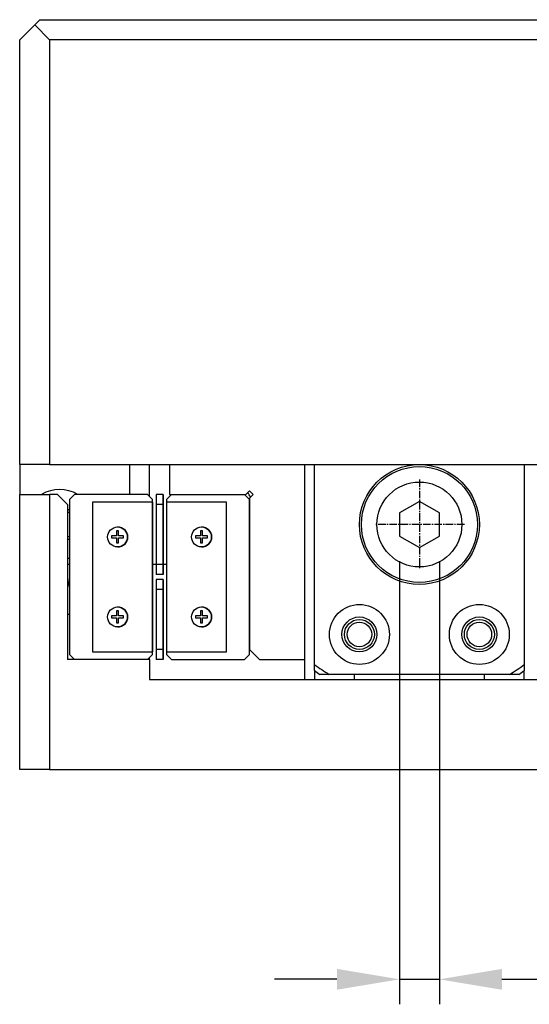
# Model space of a CAD drawing. Header units: millimetres. Extents: x 77107 to 78157, y -2410 to -1668.
# Tile 18 of 21: x 77875 to 77926, y -2089 to -1990. Entities that reach past the tile are written whole.
import ezdxf

# ---------------------------------------------------------------- set-up
doc = ezdxf.new("R2010")
doc.units = ezdxf.units.MM
doc.linetypes.add('CENTER2', pattern=[1.125, 0.75, -0.125, 0.125, -0.125])
doc.layers.add('AM_5', color=3, linetype='Continuous', lineweight=25)
for name, color, linetype in [('FIT-238-201-NK_ベ', 7, 'Continuous'), ('FIT-238-202-NK_中', 7, 'Continuous'), ('FIT-238-203-NK_テ', 7, 'Continuous'), ('FIT-238-204-NK_ス', 7, 'Continuous'), ('FIT-238-205-N_レー', 7, 'Continuous'), ('FIT-238-207-NK_ナ', 7, 'Continuous'), ('FIT-238-208-NK_ベ', 7, 'Continuous'), ('FKB1202A_KSS', 7, 'Continuous'), ('FKB1202A_軸\u3000KSS', 7, 'Continuous'), ('HEX_SOCKET_HEAD_', 7, 'Continuous'), ('クロスローラ特殊\u3000C', 7, 'Continuous'), ('ゲージ', 7, 'Continuous')]:
    doc.layers.add(name, color=color, linetype=linetype)
doc.styles.get("Standard").update_dxf_attribs({"font": 'ISOCP.SHX', "bigfont": 'EXTFONT.SHX'})
doc.dimstyles.new('AM_ISO$0', dxfattribs={"dimtxt": 3.5, "dimasz": 2.5, "dimexe": 1, "dimexo": 1, "dimgap": 1.5, "dimtad": 1, "dimdsep": 46, "dimtxsty": 'STANDARD', "dimcen": 0, "dimclrd": 256, "dimclre": 256, "dimclrt": 2, "dimadec": 0, "dimazin": 2, "dimtp": 0.1, "dimtm": 0.1, "dimtfac": 0.71, "dimtdec": 3, "dimtmove": 0, "dimatfit": 3, "dimfxl": 1, "dimlwd": -1, "dimlwe": -1, "dimarcsym": 0})

# ---------------------------------------------------------------- blocks, each defined once
blk = doc.blocks.new('*D762')
at = {"layer": 'AM_5'}
for p, q in [((77913.13807791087, -2044.646946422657), (77913.13807791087, -2088.992246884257)), ((77917.13807791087, -2044.646946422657), (77917.13807791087, -2088.992246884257)), ((77906.88807791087, -2086.492246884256), (77900.63807791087, -2086.492246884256)), ((77913.13807791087, -2086.492246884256), (77917.13807791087, -2086.492246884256)), ((77923.38807791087, -2086.492246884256), (77941.51307791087, -2086.492246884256))]:
    blk.add_line(p, q, dxfattribs=at)
for points in [[(77906.88807791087, -2085.45058021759), (77906.88807791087, -2087.533913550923), (77913.13807791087, -2086.492246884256)], [(77923.38807791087, -2085.45058021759), (77923.38807791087, -2087.533913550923), (77917.13807791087, -2086.492246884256)]]:
    blk.add_solid(points, dxfattribs=at)
at = {"layer": 'Defpoints', "color": 0}
for p in [(77913.13807791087, -2042.146946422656), (77917.13807791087, -2042.146946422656), (77917.13807791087, -2086.492246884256)]:
    blk.add_point(p, dxfattribs=at)
at = {"layer": 'AM_5', "color": 2, "insert": (77935.57557791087, -2078.367246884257), "char_height": 8.75, "attachment_point": 5}
blk.add_mtext('4', dxfattribs=at)

msp = doc.modelspace()

# ---------------------------------------------------------------- linework, layer by layer
at = {"color": 7, "linetype": 'CENTER2'}
for p, q in [((77915.13807791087, -2036.492246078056), (77915.13807791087, -2045.492245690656)), ((77919.63807771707, -2040.992245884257), (77910.63807810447, -2040.992245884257))]:
    msp.add_line(p, q, dxfattribs=at)
at = {"layer": 'FIT-238-201-NK_ベ', "color": 7, "linetype": 'Continuous'}
for p, q in [((77875.13807791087, -2065.492245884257), (77875.13807791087, -2037.992245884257)), ((77875.13807791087, -2037.992245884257), (77878.13807791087, -2037.992245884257)), ((77878.93807791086, -2037.992245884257), (77878.13807791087, -2037.992245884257)), ((77878.13807791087, -2037.992245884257), (77878.13807791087, -2065.492245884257)), ((77879.93807791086, -2038.992245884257), (77878.93807791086, -2037.992245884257)), ((77879.93807791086, -2038.992245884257), (77879.93807791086, -2054.492245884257)), ((77888.13807791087, -2054.492245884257), (77879.93807791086, -2054.492245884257)), ((77888.13807791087, -2054.492245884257), (77888.13807791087, -2056.492245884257)), ((77888.13807791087, -2056.492245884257), (77942.13807791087, -2056.492245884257)), ((77878.13807791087, -2065.492245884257), (77875.13807791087, -2065.492245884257)), ((77878.13807791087, -2065.492245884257), (77952.13807791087, -2065.492245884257))]:
    msp.add_line(p, q, dxfattribs=at)
at = {"layer": 'FIT-238-202-NK_中', "color": 7, "linetype": 'Continuous'}
for p, q in [((77890.13807791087, -2034.992242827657), (77890.13807791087, -2037.992242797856)), ((77903.63807791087, -2034.992248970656), (77903.63807791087, -2054.492242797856)), ((77897.78452452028, -2037.992242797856), (77898.13807791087, -2037.638689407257)), ((77898.13807791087, -2037.638689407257), (77898.49163130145, -2037.992242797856)), ((77890.13807791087, -2037.992242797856), (77897.78452452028, -2037.992242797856)), ((77898.49163130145, -2037.992242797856), (77898.13807791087, -2038.345796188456)), ((77898.13807791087, -2038.345796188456), (77898.13807791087, -2053.492242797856)), ((77898.13807791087, -2053.492242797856), (77899.13807791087, -2054.492242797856)), ((77899.13807791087, -2054.492242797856), (77903.63807791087, -2054.492242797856))]:
    msp.add_line(p, q, dxfattribs=at)
at = {"layer": 'FIT-238-203-NK_テ', "color": 7, "linetype": 'Continuous'}
for p, q in [((77877.13807791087, -1990.492242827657), (77876.63807791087, -1990.992242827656)), ((77877.13807791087, -1990.492242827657), (77953.13807791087, -1990.492242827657)), ((77876.63807791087, -1990.992242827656), (77875.13807791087, -1992.492242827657)), ((77878.13807791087, -1992.492242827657), (77876.63807791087, -1990.992242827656)), ((77875.13807791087, -2034.992242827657), (77875.13807791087, -1992.492242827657)), ((77878.13807791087, -1992.492242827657), (77878.13807791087, -2034.992242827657)), ((77952.13807791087, -1992.492242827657), (77878.13807791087, -1992.492242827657)), ((77875.13807791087, -2034.992242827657), (77875.13807791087, -2037.992245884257)), ((77878.13807791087, -2034.992242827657), (77875.13807791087, -2034.992242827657)), ((77878.13807791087, -2034.992242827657), (77952.13807791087, -2034.992242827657)), ((77886.13807791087, -2034.992242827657), (77886.13807791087, -2037.992242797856)), ((77888.13807791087, -2038.189873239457), (77888.13807791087, -2034.992242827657)), ((77880.13797918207, -2044.992242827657), (77879.93807791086, -2044.992242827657))]:
    msp.add_line(p, q, dxfattribs=at)
at = {"layer": 'FIT-238-204-NK_ス', "color": 7, "linetype": 'Continuous'}
for p, q in [((77888.78816677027, -2044.992245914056), (77888.44046721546, -2044.992245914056)), ((77889.83795943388, -2044.992245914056), (77889.49025987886, -2044.992245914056))]:
    msp.add_line(p, q, dxfattribs=at)
msp.add_arc((77894.63807791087, -2039.992245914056), 4, 25.87291917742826, 33.30718530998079, dxfattribs=at)
at = {"layer": 'FIT-238-205-N_レー', "color": 7, "linetype": 'Continuous'}
for p, q in [((77880.13797918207, -2049.992248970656), (77879.93807791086, -2049.992248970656)), ((77888.13807791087, -2054.492245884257), (77888.13807791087, -2054.294612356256)), ((77903.63807791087, -2054.492242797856), (77903.63807791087, -2056.492248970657))]:
    msp.add_line(p, q, dxfattribs=at)
msp.add_arc((77883.92803313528, -2045.992248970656), 4.000000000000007, 184.0613337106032, 198.6457382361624, dxfattribs=at)
at = {"layer": 'FIT-238-207-NK_ナ', "color": 7, "linetype": 'Continuous'}
for p, q in [((77908.63807791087, -2056.492245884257), (77908.63807791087, -2055.992245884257)), ((77921.63807791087, -2056.492245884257), (77921.63807791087, -2055.992245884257))]:
    msp.add_line(p, q, dxfattribs=at)
for centre, radius in [((77909.13807791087, -2051.992245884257), 1.5), ((77909.13807791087, -2051.992245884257), 1.229499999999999), ((77921.13807791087, -2051.992245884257), 1.5), ((77921.13807791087, -2051.992245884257), 1.229499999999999)]:
    msp.add_circle(centre, radius, dxfattribs=at)
at = {"layer": 'FIT-238-208-NK_ベ', "color": 7, "linetype": 'Continuous'}
for p, q in [((77904.63807791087, -2055.615451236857), (77904.63807791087, -2056.492245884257)), ((77925.63807791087, -2056.492245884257), (77925.63807791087, -2055.615451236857))]:
    msp.add_line(p, q, dxfattribs=at)
at = {"layer": 'FKB1202A_KSS', "color": 7, "linetype": 'Continuous'}
for p, q in [((77904.63807791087, -2054.992245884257), (77904.63807791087, -2034.992242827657)), ((77925.63807791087, -2034.992242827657), (77925.63807791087, -2054.992245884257)), ((77904.63807791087, -2055.612437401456), (77904.63807791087, -2054.992245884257)), ((77925.63807791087, -2054.992245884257), (77925.63807791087, -2055.612437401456)), ((77906.12419972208, -2055.992245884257), (77905.18820353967, -2055.992245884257)), ((77924.15195609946, -2055.992245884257), (77906.12419972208, -2055.992245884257)), ((77925.08795228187, -2055.992245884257), (77924.15195609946, -2055.992245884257))]:
    msp.add_line(p, q, dxfattribs=at)
for centre, radius in [((77909.13807791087, -2051.992245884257), 3), ((77921.13807791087, -2051.992245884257), 3), ((77909.13807791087, -2051.992245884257), 1.75), ((77921.13807791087, -2051.992245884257), 1.75)]:
    msp.add_circle(centre, radius, dxfattribs=at)
for radius, start, end in [(17.5, 233.1301023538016, 238.9972808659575), (18, 234.314665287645, 236.4426902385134), (17.5, 301.0027191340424, 306.8698976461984), (18, 303.5573097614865, 305.6853347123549)]:
    msp.add_arc((77915.13807791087, -2040.992245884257), radius, start, end, dxfattribs=at)
at = {"layer": 'FKB1202A_軸\u3000KSS', "color": 7, "linetype": 'Continuous'}
for p, q in [((77915.13807791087, -2038.682844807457), (77913.13807791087, -2039.837545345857)), ((77917.13807791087, -2039.837545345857), (77915.13807791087, -2038.682844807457)), ((77913.13807791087, -2039.837545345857), (77913.13807791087, -2042.146946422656)), ((77917.13807791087, -2042.146946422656), (77917.13807791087, -2039.837545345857)), ((77913.13807791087, -2042.146946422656), (77915.13807791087, -2043.301646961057)), ((77915.13807791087, -2043.301646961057), (77917.13807791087, -2042.146946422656))]:
    msp.add_line(p, q, dxfattribs=at)
for radius in [6, 5.799999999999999, 4.25]:
    msp.add_circle((77915.13807791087, -2040.992245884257), radius, dxfattribs=at)
at = {"layer": 'HEX_SOCKET_HEAD_', "color": 7, "linetype": 'Continuous'}
for p, q in [((77879.93883242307, -2039.722507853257), (77880.15968002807, -2039.850014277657)), ((77880.13988144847, -2042.145902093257), (77879.93836990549, -2042.262244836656))]:
    msp.add_line(p, q, dxfattribs=at)
for radius, start, end in [(3.499999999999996, 58.99728181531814, 121.0028162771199), (1.73205080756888, 54.73961013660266, 62.49149893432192), (1.500000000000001, 48.19474444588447, 57.76904736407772), (1.732050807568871, 297.508501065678, 305.2603898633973), (3.499999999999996, 283.2129803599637, 286.5998630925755)]:
    msp.add_arc((77879.13807791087, -2040.992242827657), radius, start, end, dxfattribs=at)
at = {"layer": 'クロスローラ特殊\u3000C', "color": 7, "linetype": 'Continuous'}
for p, q in [((77880.63797918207, -2037.992242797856), (77880.13797918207, -2038.492242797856)), ((77880.13797918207, -2038.492242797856), (77880.13797918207, -2053.992242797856)), ((77887.93797918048, -2037.992242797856), (77880.63797918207, -2037.992242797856)), ((77888.43795943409, -2038.742242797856), (77882.43795943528, -2038.742242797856)), ((77882.43795943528, -2038.742242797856), (77882.43795943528, -2053.742242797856)), ((77888.43797918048, -2038.492242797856), (77887.93797918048, -2037.992242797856)), ((77887.93797918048, -2037.992242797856), (77887.94044746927, -2037.992242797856)), ((77887.94044746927, -2037.992242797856), (77888.44044746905, -2038.492242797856)), ((77888.43795943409, -2038.742242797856), (77888.43797918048, -2038.742242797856)), ((77888.43795943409, -2053.742242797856), (77888.43795943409, -2038.742242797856)), ((77888.44044746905, -2038.492242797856), (77888.43797918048, -2038.492242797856)), ((77888.43797918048, -2038.742242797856), (77888.43797918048, -2038.492242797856)), ((77888.44044746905, -2038.742242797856), (77888.44044746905, -2038.492242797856)), ((77888.44046721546, -2038.742242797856), (77888.44044746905, -2038.742242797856)), ((77888.44046721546, -2038.742242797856), (77888.44046721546, -2053.742242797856)), ((77889.83795943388, -2038.742242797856), (77889.83795943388, -2053.742242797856)), ((77895.83795943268, -2038.742242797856), (77889.83795943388, -2038.742242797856)), ((77890.33797918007, -2037.992242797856), (77889.83797918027, -2038.492242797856)), ((77889.83797918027, -2038.492242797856), (77889.83797918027, -2038.742242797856)), ((77895.83795943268, -2038.742242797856), (77895.83797917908, -2038.742242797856)), ((77895.83795943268, -2053.742242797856), (77895.83795943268, -2038.742242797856)), ((77895.83797917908, -2053.742242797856), (77895.83797917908, -2038.742242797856)), ((77898.13797917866, -2038.492242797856), (77897.63797917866, -2037.992242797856)), ((77898.13807791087, -2038.489873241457), (77897.64044746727, -2037.992242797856)), ((77898.13797917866, -2038.492242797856), (77898.13807791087, -2038.492242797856)), ((77898.13797917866, -2053.992242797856), (77898.13797917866, -2038.492242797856)), ((77888.44044746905, -2040.570922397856), (77888.43797918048, -2040.573390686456)), ((77888.43797918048, -2040.570922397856), (77888.44044746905, -2040.570922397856)), ((77888.43797918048, -2043.413563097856), (77888.43797918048, -2040.570922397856)), ((77888.44044746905, -2040.570922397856), (77888.44044746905, -2043.413563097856)), ((77885.03794956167, -2041.642242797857), (77884.83794956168, -2041.642242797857)), ((77884.83794956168, -2041.642242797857), (77884.83794956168, -2042.142242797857)), ((77884.83795351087, -2041.642242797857), (77884.83795351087, -2042.142242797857)), ((77885.03794956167, -2042.142242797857), (77885.03794956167, -2041.642242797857)), ((77893.43794956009, -2041.642242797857), (77893.23794956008, -2041.642242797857)), ((77893.23794956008, -2041.642242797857), (77893.23794956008, -2042.142242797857)), ((77893.23795350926, -2041.642242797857), (77893.23795350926, -2042.142242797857)), ((77893.43794956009, -2042.142242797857), (77893.43794956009, -2041.642242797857)), ((77884.83794956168, -2042.142242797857), (77884.33794956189, -2042.142242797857)), ((77884.33794956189, -2042.142242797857), (77884.33794956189, -2042.342242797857)), ((77884.33794956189, -2042.342242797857), (77884.83794956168, -2042.342242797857)), ((77884.33795351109, -2042.142242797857), (77884.33795351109, -2042.342242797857)), ((77884.83794956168, -2042.342242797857), (77884.83794956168, -2042.842242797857)), ((77884.83794956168, -2042.842242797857), (77885.03794956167, -2042.842242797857)), ((77884.83795351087, -2042.342242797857), (77884.83795351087, -2042.842242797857)), ((77885.53794956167, -2042.142242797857), (77885.03794956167, -2042.142242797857)), ((77885.03794956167, -2042.842242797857), (77885.03794956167, -2042.342242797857)), ((77885.03794956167, -2042.342242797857), (77885.53794956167, -2042.342242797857)), ((77885.53794956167, -2042.342242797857), (77885.53794956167, -2042.142242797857)), ((77893.23794956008, -2042.142242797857), (77892.73794956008, -2042.142242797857)), ((77892.73794956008, -2042.142242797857), (77892.73794956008, -2042.342242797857)), ((77892.73794956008, -2042.342242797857), (77893.23794956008, -2042.342242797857)), ((77892.73795350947, -2042.142242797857), (77892.73795350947, -2042.342242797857)), ((77893.23794956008, -2042.342242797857), (77893.23794956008, -2042.842242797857)), ((77893.23794956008, -2042.842242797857), (77893.43794956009, -2042.842242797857)), ((77893.23795350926, -2042.342242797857), (77893.23795350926, -2042.842242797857)), ((77893.93794955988, -2042.142242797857), (77893.43794956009, -2042.142242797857)), ((77893.43794956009, -2042.842242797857), (77893.43794956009, -2042.342242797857)), ((77893.43794956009, -2042.342242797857), (77893.93794955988, -2042.342242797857)), ((77893.93794955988, -2042.342242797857), (77893.93794955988, -2042.142242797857)), ((77888.43797918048, -2043.411094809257), (77888.44044746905, -2043.413563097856)), ((77888.43797918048, -2043.413563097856), (77888.44044746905, -2043.413563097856)), ((77885.03794956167, -2049.642242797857), (77884.83794956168, -2049.642242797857)), ((77884.83794956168, -2049.642242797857), (77884.83794956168, -2050.142242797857)), ((77884.83795351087, -2049.642242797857), (77884.83795351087, -2050.142242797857)), ((77885.03794956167, -2050.142242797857), (77885.03794956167, -2049.642242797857)), ((77888.43797918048, -2049.073390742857), (77888.44044746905, -2049.070922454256)), ((77888.43797918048, -2049.070922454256), (77888.44044746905, -2049.070922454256)), ((77888.43797918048, -2051.913563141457), (77888.43797918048, -2049.070922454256)), ((77888.44044746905, -2049.070922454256), (77888.44044746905, -2051.913563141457)), ((77893.43794956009, -2049.642242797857), (77893.23794956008, -2049.642242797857)), ((77893.23794956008, -2049.642242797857), (77893.23794956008, -2050.142242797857)), ((77893.23795350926, -2049.642242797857), (77893.23795350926, -2050.142242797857)), ((77893.43794956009, -2050.142242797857), (77893.43794956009, -2049.642242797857)), ((77884.83794956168, -2050.142242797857), (77884.33794956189, -2050.142242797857)), ((77884.33794956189, -2050.142242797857), (77884.33794956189, -2050.342242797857)), ((77884.33794956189, -2050.342242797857), (77884.83794956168, -2050.342242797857)), ((77884.33795351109, -2050.142242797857), (77884.33795351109, -2050.342242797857)), ((77884.83794956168, -2050.342242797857), (77884.83794956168, -2050.842242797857)), ((77884.83795351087, -2050.342242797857), (77884.83795351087, -2050.842242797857)), ((77885.53794956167, -2050.142242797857), (77885.03794956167, -2050.142242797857)), ((77885.03794956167, -2050.842242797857), (77885.03794956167, -2050.342242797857)), ((77885.03794956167, -2050.342242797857), (77885.53794956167, -2050.342242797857)), ((77885.53794956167, -2050.342242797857), (77885.53794956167, -2050.142242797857)), ((77893.23794956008, -2050.142242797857), (77892.73794956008, -2050.142242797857)), ((77892.73794956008, -2050.142242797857), (77892.73794956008, -2050.342242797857)), ((77892.73794956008, -2050.342242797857), (77893.23794956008, -2050.342242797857)), ((77892.73795350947, -2050.142242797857), (77892.73795350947, -2050.342242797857)), ((77893.23794956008, -2050.342242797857), (77893.23794956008, -2050.842242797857)), ((77893.23795350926, -2050.342242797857), (77893.23795350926, -2050.842242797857)), ((77893.93794955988, -2050.142242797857), (77893.43794956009, -2050.142242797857)), ((77893.43794956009, -2050.842242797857), (77893.43794956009, -2050.342242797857)), ((77893.43794956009, -2050.342242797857), (77893.93794955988, -2050.342242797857)), ((77893.93794955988, -2050.342242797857), (77893.93794955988, -2050.142242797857)), ((77884.83794956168, -2050.842242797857), (77885.03794956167, -2050.842242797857)), ((77893.23794956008, -2050.842242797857), (77893.43794956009, -2050.842242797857)), ((77888.44044746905, -2051.913563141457), (77888.43797918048, -2051.911094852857)), ((77888.43797918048, -2051.913563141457), (77888.44044746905, -2051.913563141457)), ((77898.14044746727, -2053.992242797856), (77898.14044746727, -2053.494612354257)), ((77880.13797918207, -2053.992242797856), (77880.63797918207, -2054.492242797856)), ((77882.43795943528, -2053.742242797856), (77888.43795943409, -2053.742242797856)), ((77887.93797918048, -2054.492242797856), (77888.43797918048, -2053.992242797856)), ((77887.94044746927, -2054.492242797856), (77888.44044746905, -2053.992242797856)), ((77888.43795943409, -2053.742242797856), (77888.43797918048, -2053.742242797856)), ((77888.43797918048, -2053.992242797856), (77888.43797918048, -2053.742242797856)), ((77888.43797918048, -2053.992242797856), (77888.44044746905, -2053.992242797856)), ((77888.44044746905, -2053.992242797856), (77888.44044746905, -2053.742242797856)), ((77888.44046721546, -2053.742242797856), (77888.44044746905, -2053.742242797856)), ((77889.83795943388, -2053.742242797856), (77895.83795943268, -2053.742242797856)), ((77889.83797918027, -2053.742242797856), (77889.83797918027, -2053.992242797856)), ((77889.83797918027, -2053.992242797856), (77890.33797918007, -2054.492242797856)), ((77890.33797918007, -2054.492242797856), (77897.63797917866, -2054.492242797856)), ((77895.83795943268, -2053.742242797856), (77895.83797917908, -2053.742242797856)), ((77897.63797917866, -2054.492242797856), (77898.13797917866, -2053.992242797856)), ((77897.63807791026, -2054.492242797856), (77897.63797917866, -2054.492242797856)), ((77897.63853207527, -2054.492242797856), (77897.63807791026, -2054.492242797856)), ((77897.63898624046, -2054.492242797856), (77897.63853207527, -2054.492242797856)), ((77897.63944040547, -2054.492242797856), (77897.63898624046, -2054.492242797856)), ((77897.63989457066, -2054.492242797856), (77897.63944040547, -2054.492242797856)), ((77897.64034873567, -2054.492242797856), (77897.63989457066, -2054.492242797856)), ((77897.64044746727, -2054.492242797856), (77897.64034873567, -2054.492242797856)), ((77898.14044746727, -2053.992242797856), (77897.64044746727, -2054.492242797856)), ((77898.13797917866, -2053.992242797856), (77898.14044746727, -2053.992242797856))]:
    msp.add_line(p, q, dxfattribs=at)
for centre, radius in [((77884.93795351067, -2042.242242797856), 0.9999999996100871), ((77893.33795350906, -2042.242242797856), 0.9999999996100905), ((77884.93795351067, -2050.242242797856), 0.9999999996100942), ((77893.33795350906, -2050.242242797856), 0.9999999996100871)]:
    msp.add_circle(centre, radius, dxfattribs=at)
for centre, radius, start, end in [((77884.93795943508, -2042.242242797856), 0.9999999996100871, 0, 90.00000001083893), ((77893.33795943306, -2042.242242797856), 0.9999999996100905, 0, 89.99999998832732), ((77884.93795943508, -2042.242242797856), 0.9999999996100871, 269.9999999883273, 0), ((77893.33795943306, -2042.242242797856), 0.9999999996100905, 270.0000000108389, 0), ((77884.93795943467, -2050.242242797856), 0.9999999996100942, 0, 89.99999998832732), ((77893.33795943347, -2050.242242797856), 0.9999999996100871, 0, 90.00000001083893), ((77884.93795943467, -2050.242242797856), 0.9999999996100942, 270.0000000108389, 0), ((77893.33795943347, -2050.242242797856), 0.9999999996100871, 269.9999999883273, 0)]:
    msp.add_arc(centre, radius, start, end, dxfattribs=at)
at = {"layer": 'ゲージ', "color": 7, "linetype": 'Continuous'}
for p, q in [((77888.78818651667, -2037.992242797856), (77888.78816677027, -2038.992242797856)), ((77889.48818651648, -2037.992242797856), (77888.78818651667, -2037.992242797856)), ((77889.48818651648, -2037.992242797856), (77889.48816677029, -2038.992242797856)), ((77889.49024013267, -2037.992242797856), (77889.48818651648, -2037.992242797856)), ((77889.49025987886, -2038.992242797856), (77889.49024013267, -2037.992242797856)), ((77889.48816677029, -2038.992242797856), (77888.78816677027, -2038.992242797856)), ((77888.78816677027, -2038.992242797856), (77888.78816677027, -2044.992242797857)), ((77889.48816677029, -2038.992242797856), (77889.48816677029, -2044.992242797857)), ((77889.48819638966, -2044.112242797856), (77889.48819638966, -2039.872242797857)), ((77889.48819638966, -2039.872242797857), (77889.48825562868, -2039.872242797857)), ((77889.48825562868, -2039.872242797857), (77889.48825562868, -2044.112242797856)), ((77889.48829512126, -2044.112242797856), (77889.48829512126, -2039.872242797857)), ((77889.48829512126, -2039.872242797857), (77889.48835436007, -2039.872242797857)), ((77889.48835436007, -2039.872242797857), (77889.48835436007, -2044.112242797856)), ((77889.48839385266, -2039.870922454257), (77889.48845309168, -2039.870922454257)), ((77889.48839385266, -2042.342242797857), (77889.48839385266, -2039.870922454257)), ((77889.48845309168, -2039.870922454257), (77889.48845309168, -2042.342242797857)), ((77889.48849258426, -2041.642242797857), (77889.48849258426, -2039.870922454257)), ((77889.48849258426, -2039.870922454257), (77889.48855182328, -2039.870922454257)), ((77889.48855182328, -2039.870922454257), (77889.48855182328, -2041.642242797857)), ((77889.48859131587, -2042.342242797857), (77889.48859131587, -2039.870922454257)), ((77889.48859131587, -2039.870922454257), (77889.48865055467, -2039.870922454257)), ((77889.48865055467, -2039.870922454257), (77889.48865055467, -2042.342242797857)), ((77889.48869004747, -2041.642242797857), (77889.48869004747, -2039.870922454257)), ((77889.48869004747, -2039.870922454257), (77889.48874928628, -2039.870922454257)), ((77889.48874928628, -2039.870922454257), (77889.48874928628, -2041.642242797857)), ((77889.48878877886, -2042.342242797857), (77889.48878877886, -2039.870922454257)), ((77889.48878877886, -2039.870922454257), (77889.48884801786, -2039.870922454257)), ((77889.48884801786, -2039.870922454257), (77889.48884801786, -2042.342242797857)), ((77889.48888751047, -2041.642242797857), (77889.48888751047, -2039.870922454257)), ((77889.48888751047, -2039.870922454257), (77889.48894674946, -2039.870922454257)), ((77889.48894674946, -2039.870922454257), (77889.48894674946, -2041.642242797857)), ((77889.48898624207, -2042.342242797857), (77889.48898624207, -2039.870922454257)), ((77889.48898624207, -2039.870922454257), (77889.48904548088, -2039.870922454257)), ((77889.48904548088, -2039.870922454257), (77889.48904548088, -2042.342242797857)), ((77889.48908497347, -2041.642242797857), (77889.48908497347, -2039.870922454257)), ((77889.48908497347, -2039.870922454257), (77889.48914421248, -2039.870922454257)), ((77889.48914421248, -2039.870922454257), (77889.48914421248, -2041.642242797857)), ((77889.48918370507, -2042.342242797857), (77889.48918370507, -2039.870922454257)), ((77889.48918370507, -2039.870922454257), (77889.48924294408, -2039.870922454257)), ((77889.48924294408, -2039.870922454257), (77889.48924294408, -2042.342242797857)), ((77889.48928243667, -2041.642242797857), (77889.48928243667, -2039.870922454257)), ((77889.48928243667, -2039.870922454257), (77889.48934167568, -2039.870922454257)), ((77889.48934167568, -2039.870922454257), (77889.48934167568, -2041.642242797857)), ((77889.48938116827, -2042.342242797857), (77889.48938116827, -2039.870922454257)), ((77889.48938116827, -2039.870922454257), (77889.48944040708, -2039.870922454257)), ((77889.48944040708, -2039.870922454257), (77889.48944040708, -2042.342242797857)), ((77889.48947989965, -2041.642242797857), (77889.48947989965, -2039.870922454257)), ((77889.48947989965, -2039.870922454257), (77889.48953913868, -2039.870922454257)), ((77889.48953913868, -2039.870922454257), (77889.48953913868, -2041.642242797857)), ((77889.48957863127, -2042.342242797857), (77889.48957863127, -2039.870922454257)), ((77889.48957863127, -2039.870922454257), (77889.48963787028, -2039.870922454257)), ((77889.48963787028, -2039.870922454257), (77889.48963787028, -2042.342242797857)), ((77889.48967736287, -2041.642242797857), (77889.48967736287, -2039.870922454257)), ((77889.48967736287, -2039.870922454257), (77889.48973660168, -2039.870922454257)), ((77889.48973660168, -2039.870922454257), (77889.48973660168, -2041.642242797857)), ((77889.48977609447, -2042.342242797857), (77889.48977609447, -2039.870922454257)), ((77889.48977609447, -2039.870922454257), (77889.48983533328, -2039.870922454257)), ((77889.48983533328, -2039.870922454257), (77889.48983533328, -2042.342242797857)), ((77889.48987482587, -2041.642242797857), (77889.48987482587, -2039.870922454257)), ((77889.48987482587, -2039.870922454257), (77889.48993406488, -2039.870922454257)), ((77889.48993406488, -2039.870922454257), (77889.48993406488, -2041.642242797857)), ((77889.48997355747, -2042.342242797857), (77889.48997355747, -2039.870922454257)), ((77889.48997355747, -2039.870922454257), (77889.49003279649, -2039.870922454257)), ((77889.49003279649, -2039.870922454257), (77889.49003279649, -2042.342242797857)), ((77889.49007228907, -2044.112242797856), (77889.49007228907, -2039.872242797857)), ((77889.49007228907, -2039.872242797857), (77889.49013152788, -2039.872242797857)), ((77889.49013152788, -2039.872242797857), (77889.49013152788, -2044.112242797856)), ((77889.49017102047, -2044.112242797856), (77889.49017102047, -2039.872242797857)), ((77889.49017102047, -2039.872242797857), (77889.49023025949, -2039.872242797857)), ((77889.49023025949, -2039.872242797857), (77889.49023025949, -2044.112242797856)), ((77889.49025987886, -2044.992242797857), (77889.49025987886, -2038.992242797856)), ((77889.48849258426, -2044.113563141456), (77889.48849258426, -2041.642242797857)), ((77889.48855182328, -2041.642242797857), (77889.48855182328, -2044.113563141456)), ((77889.48869004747, -2044.113563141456), (77889.48869004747, -2041.642242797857)), ((77889.48874928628, -2041.642242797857), (77889.48874928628, -2044.113563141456)), ((77889.48888751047, -2044.113563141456), (77889.48888751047, -2041.642242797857)), ((77889.48894674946, -2041.642242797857), (77889.48894674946, -2044.113563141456)), ((77889.48908497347, -2044.113563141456), (77889.48908497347, -2041.642242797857)), ((77889.48914421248, -2041.642242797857), (77889.48914421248, -2044.113563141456)), ((77889.48928243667, -2044.113563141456), (77889.48928243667, -2041.642242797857)), ((77889.48934167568, -2041.642242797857), (77889.48934167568, -2044.113563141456)), ((77889.48947989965, -2044.113563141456), (77889.48947989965, -2041.642242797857)), ((77889.48953913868, -2041.642242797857), (77889.48953913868, -2044.113563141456)), ((77889.48967736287, -2044.113563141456), (77889.48967736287, -2041.642242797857)), ((77889.48973660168, -2041.642242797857), (77889.48973660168, -2044.113563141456)), ((77889.48987482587, -2044.113563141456), (77889.48987482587, -2041.642242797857)), ((77889.48993406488, -2041.642242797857), (77889.48993406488, -2044.113563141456)), ((77889.48839385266, -2044.113563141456), (77889.48839385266, -2042.342242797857)), ((77889.48845309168, -2042.342242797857), (77889.48845309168, -2044.113563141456)), ((77889.48859131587, -2044.113563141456), (77889.48859131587, -2042.342242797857)), ((77889.48865055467, -2042.342242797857), (77889.48865055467, -2044.113563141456)), ((77889.48878877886, -2044.113563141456), (77889.48878877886, -2042.342242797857)), ((77889.48884801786, -2042.342242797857), (77889.48884801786, -2044.113563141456)), ((77889.48898624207, -2044.113563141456), (77889.48898624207, -2042.342242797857)), ((77889.48904548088, -2042.342242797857), (77889.48904548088, -2044.113563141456)), ((77889.48918370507, -2044.113563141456), (77889.48918370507, -2042.342242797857)), ((77889.48924294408, -2042.342242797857), (77889.48924294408, -2044.113563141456)), ((77889.48938116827, -2044.113563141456), (77889.48938116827, -2042.342242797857)), ((77889.48944040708, -2042.342242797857), (77889.48944040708, -2044.113563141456)), ((77889.48957863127, -2044.113563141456), (77889.48957863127, -2042.342242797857)), ((77889.48963787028, -2042.342242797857), (77889.48963787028, -2044.113563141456)), ((77889.48977609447, -2044.113563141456), (77889.48977609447, -2042.342242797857)), ((77889.48983533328, -2042.342242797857), (77889.48983533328, -2044.113563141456)), ((77889.48997355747, -2044.113563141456), (77889.48997355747, -2042.342242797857)), ((77889.49003279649, -2042.342242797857), (77889.49003279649, -2044.113563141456)), ((77889.48825562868, -2044.112242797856), (77889.48819638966, -2044.112242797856)), ((77889.48835436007, -2044.112242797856), (77889.48829512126, -2044.112242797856)), ((77889.48845309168, -2044.113563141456), (77889.48839385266, -2044.113563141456)), ((77889.48855182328, -2044.113563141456), (77889.48849258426, -2044.113563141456)), ((77889.48865055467, -2044.113563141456), (77889.48859131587, -2044.113563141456)), ((77889.48874928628, -2044.113563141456), (77889.48869004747, -2044.113563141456)), ((77889.48884801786, -2044.113563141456), (77889.48878877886, -2044.113563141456)), ((77889.48894674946, -2044.113563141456), (77889.48888751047, -2044.113563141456)), ((77889.48904548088, -2044.113563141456), (77889.48898624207, -2044.113563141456)), ((77889.48914421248, -2044.113563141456), (77889.48908497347, -2044.113563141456)), ((77889.48924294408, -2044.113563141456), (77889.48918370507, -2044.113563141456)), ((77889.48934167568, -2044.113563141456), (77889.48928243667, -2044.113563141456)), ((77889.48944040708, -2044.113563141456), (77889.48938116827, -2044.113563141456)), ((77889.48953913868, -2044.113563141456), (77889.48947989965, -2044.113563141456)), ((77889.48963787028, -2044.113563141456), (77889.48957863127, -2044.113563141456)), ((77889.48973660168, -2044.113563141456), (77889.48967736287, -2044.113563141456)), ((77889.48983533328, -2044.113563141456), (77889.48977609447, -2044.113563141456)), ((77889.48993406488, -2044.113563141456), (77889.48987482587, -2044.113563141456)), ((77889.49003279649, -2044.113563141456), (77889.48997355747, -2044.113563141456)), ((77889.49013152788, -2044.112242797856), (77889.49007228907, -2044.112242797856)), ((77889.49023025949, -2044.112242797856), (77889.49017102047, -2044.112242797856)), ((77889.48816677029, -2044.992242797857), (77888.78816677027, -2044.992242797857)), ((77888.78816677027, -2044.992242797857), (77888.78818651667, -2045.992242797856)), ((77889.48816677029, -2044.992242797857), (77889.48818651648, -2045.992242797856)), ((77889.49024013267, -2045.992242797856), (77889.49025987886, -2044.992242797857)), ((77888.78818651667, -2046.492242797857), (77888.78816677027, -2047.492242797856)), ((77889.48818651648, -2045.992242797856), (77888.78818651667, -2045.992242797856)), ((77889.48818651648, -2046.492242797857), (77888.78818651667, -2046.492242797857)), ((77889.48818651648, -2046.492242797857), (77889.48816677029, -2047.492242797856)), ((77889.48818651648, -2045.992242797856), (77889.49024013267, -2045.992242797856)), ((77889.49024013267, -2046.492242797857), (77889.48818651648, -2046.492242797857)), ((77889.49025987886, -2047.492242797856), (77889.49024013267, -2046.492242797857)), ((77889.48816677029, -2047.492242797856), (77888.78816677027, -2047.492242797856)), ((77888.78816677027, -2047.492242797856), (77888.78816677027, -2053.492242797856)), ((77889.48816677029, -2047.492242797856), (77889.48816677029, -2053.492242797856)), ((77889.49025987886, -2053.492242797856), (77889.49025987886, -2047.492242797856)), ((77889.48819638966, -2052.612242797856), (77889.48819638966, -2048.372242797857)), ((77889.48819638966, -2048.372242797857), (77889.48825562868, -2048.372242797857)), ((77889.48825562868, -2048.372242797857), (77889.48825562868, -2052.612242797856)), ((77889.48829512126, -2052.612242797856), (77889.48829512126, -2048.372242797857)), ((77889.48829512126, -2048.372242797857), (77889.48835436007, -2048.372242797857)), ((77889.48835436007, -2048.372242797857), (77889.48835436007, -2052.612242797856)), ((77889.48839385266, -2048.370922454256), (77889.48845309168, -2048.370922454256)), ((77889.48839385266, -2050.842242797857), (77889.48839385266, -2048.370922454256)), ((77889.48845309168, -2048.370922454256), (77889.48845309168, -2050.842242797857)), ((77889.48849258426, -2050.142242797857), (77889.48849258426, -2048.370922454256)), ((77889.48849258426, -2048.370922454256), (77889.48855182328, -2048.370922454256)), ((77889.48855182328, -2048.370922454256), (77889.48855182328, -2050.142242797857)), ((77889.48859131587, -2050.842242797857), (77889.48859131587, -2048.370922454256)), ((77889.48859131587, -2048.370922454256), (77889.48865055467, -2048.370922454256)), ((77889.48865055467, -2048.370922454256), (77889.48865055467, -2050.842242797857)), ((77889.48869004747, -2050.142242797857), (77889.48869004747, -2048.370922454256)), ((77889.48869004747, -2048.370922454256), (77889.48874928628, -2048.370922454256)), ((77889.48874928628, -2048.370922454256), (77889.48874928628, -2050.142242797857)), ((77889.48878877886, -2050.842242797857), (77889.48878877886, -2048.370922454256)), ((77889.48878877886, -2048.370922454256), (77889.48884801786, -2048.370922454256)), ((77889.48884801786, -2048.370922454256), (77889.48884801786, -2050.842242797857)), ((77889.48888751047, -2050.142242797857), (77889.48888751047, -2048.370922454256)), ((77889.48888751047, -2048.370922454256), (77889.48894674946, -2048.370922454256)), ((77889.48894674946, -2048.370922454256), (77889.48894674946, -2050.142242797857)), ((77889.48898624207, -2050.842242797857), (77889.48898624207, -2048.370922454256)), ((77889.48898624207, -2048.370922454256), (77889.48904548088, -2048.370922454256)), ((77889.48904548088, -2048.370922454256), (77889.48904548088, -2050.842242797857)), ((77889.48908497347, -2050.142242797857), (77889.48908497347, -2048.370922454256)), ((77889.48908497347, -2048.370922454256), (77889.48914421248, -2048.370922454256)), ((77889.48914421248, -2048.370922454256), (77889.48914421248, -2050.142242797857)), ((77889.48918370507, -2050.842242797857), (77889.48918370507, -2048.370922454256)), ((77889.48918370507, -2048.370922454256), (77889.48924294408, -2048.370922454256)), ((77889.48924294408, -2048.370922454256), (77889.48924294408, -2050.842242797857)), ((77889.48928243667, -2050.142242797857), (77889.48928243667, -2048.370922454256)), ((77889.48928243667, -2048.370922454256), (77889.48934167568, -2048.370922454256)), ((77889.48934167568, -2048.370922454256), (77889.48934167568, -2050.142242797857)), ((77889.48938116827, -2050.842242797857), (77889.48938116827, -2048.370922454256)), ((77889.48938116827, -2048.370922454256), (77889.48944040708, -2048.370922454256)), ((77889.48944040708, -2048.370922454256), (77889.48944040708, -2050.842242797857)), ((77889.48947989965, -2050.142242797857), (77889.48947989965, -2048.370922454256)), ((77889.48947989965, -2048.370922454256), (77889.48953913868, -2048.370922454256)), ((77889.48953913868, -2048.370922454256), (77889.48953913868, -2050.142242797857)), ((77889.48957863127, -2050.842242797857), (77889.48957863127, -2048.370922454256)), ((77889.48957863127, -2048.370922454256), (77889.48963787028, -2048.370922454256)), ((77889.48963787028, -2048.370922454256), (77889.48963787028, -2050.842242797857)), ((77889.48967736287, -2050.142242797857), (77889.48967736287, -2048.370922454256)), ((77889.48967736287, -2048.370922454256), (77889.48973660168, -2048.370922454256)), ((77889.48973660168, -2048.370922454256), (77889.48973660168, -2050.142242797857)), ((77889.48977609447, -2050.842242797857), (77889.48977609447, -2048.370922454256)), ((77889.48977609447, -2048.370922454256), (77889.48983533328, -2048.370922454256)), ((77889.48983533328, -2048.370922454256), (77889.48983533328, -2050.842242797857)), ((77889.48987482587, -2050.142242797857), (77889.48987482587, -2048.370922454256)), ((77889.48987482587, -2048.370922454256), (77889.48993406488, -2048.370922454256)), ((77889.48993406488, -2048.370922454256), (77889.48993406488, -2050.142242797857)), ((77889.48997355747, -2050.842242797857), (77889.48997355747, -2048.370922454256)), ((77889.48997355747, -2048.370922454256), (77889.49003279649, -2048.370922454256)), ((77889.49003279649, -2048.370922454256), (77889.49003279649, -2050.842242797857)), ((77889.49007228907, -2052.612242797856), (77889.49007228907, -2048.372242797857)), ((77889.49007228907, -2048.372242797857), (77889.49013152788, -2048.372242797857)), ((77889.49013152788, -2048.372242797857), (77889.49013152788, -2052.612242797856)), ((77889.49017102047, -2052.612242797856), (77889.49017102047, -2048.372242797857)), ((77889.49017102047, -2048.372242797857), (77889.49023025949, -2048.372242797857)), ((77889.49023025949, -2048.372242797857), (77889.49023025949, -2052.612242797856)), ((77889.48849258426, -2052.613563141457), (77889.48849258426, -2050.142242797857)), ((77889.48855182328, -2050.142242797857), (77889.48855182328, -2052.613563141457)), ((77889.48869004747, -2052.613563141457), (77889.48869004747, -2050.142242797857)), ((77889.48874928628, -2050.142242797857), (77889.48874928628, -2052.613563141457)), ((77889.48888751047, -2052.613563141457), (77889.48888751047, -2050.142242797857)), ((77889.48894674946, -2050.142242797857), (77889.48894674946, -2052.613563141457)), ((77889.48908497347, -2052.613563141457), (77889.48908497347, -2050.142242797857)), ((77889.48914421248, -2050.142242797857), (77889.48914421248, -2052.613563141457)), ((77889.48928243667, -2052.613563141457), (77889.48928243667, -2050.142242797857)), ((77889.48934167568, -2050.142242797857), (77889.48934167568, -2052.613563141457)), ((77889.48947989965, -2052.613563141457), (77889.48947989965, -2050.142242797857)), ((77889.48953913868, -2050.142242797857), (77889.48953913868, -2052.613563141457)), ((77889.48967736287, -2052.613563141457), (77889.48967736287, -2050.142242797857)), ((77889.48973660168, -2050.142242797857), (77889.48973660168, -2052.613563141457)), ((77889.48987482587, -2052.613563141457), (77889.48987482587, -2050.142242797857)), ((77889.48993406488, -2050.142242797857), (77889.48993406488, -2052.613563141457)), ((77889.48839385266, -2052.613563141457), (77889.48839385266, -2050.842242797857)), ((77889.48845309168, -2050.842242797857), (77889.48845309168, -2052.613563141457)), ((77889.48859131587, -2052.613563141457), (77889.48859131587, -2050.842242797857)), ((77889.48865055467, -2050.842242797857), (77889.48865055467, -2052.613563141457)), ((77889.48878877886, -2052.613563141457), (77889.48878877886, -2050.842242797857)), ((77889.48884801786, -2050.842242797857), (77889.48884801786, -2052.613563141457)), ((77889.48898624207, -2052.613563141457), (77889.48898624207, -2050.842242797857)), ((77889.48904548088, -2050.842242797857), (77889.48904548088, -2052.613563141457)), ((77889.48918370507, -2052.613563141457), (77889.48918370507, -2050.842242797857)), ((77889.48924294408, -2050.842242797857), (77889.48924294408, -2052.613563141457)), ((77889.48938116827, -2052.613563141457), (77889.48938116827, -2050.842242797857)), ((77889.48944040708, -2050.842242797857), (77889.48944040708, -2052.613563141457)), ((77889.48957863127, -2052.613563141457), (77889.48957863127, -2050.842242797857)), ((77889.48963787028, -2050.842242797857), (77889.48963787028, -2052.613563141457)), ((77889.48977609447, -2052.613563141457), (77889.48977609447, -2050.842242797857)), ((77889.48983533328, -2050.842242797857), (77889.48983533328, -2052.613563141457)), ((77889.48997355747, -2052.613563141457), (77889.48997355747, -2050.842242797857)), ((77889.49003279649, -2050.842242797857), (77889.49003279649, -2052.613563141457)), ((77889.48825562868, -2052.612242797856), (77889.48819638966, -2052.612242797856)), ((77889.48835436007, -2052.612242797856), (77889.48829512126, -2052.612242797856)), ((77889.48845309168, -2052.613563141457), (77889.48839385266, -2052.613563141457)), ((77889.48855182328, -2052.613563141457), (77889.48849258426, -2052.613563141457)), ((77889.48865055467, -2052.613563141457), (77889.48859131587, -2052.613563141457)), ((77889.48874928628, -2052.613563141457), (77889.48869004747, -2052.613563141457)), ((77889.48884801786, -2052.613563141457), (77889.48878877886, -2052.613563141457)), ((77889.48894674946, -2052.613563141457), (77889.48888751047, -2052.613563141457)), ((77889.48904548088, -2052.613563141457), (77889.48898624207, -2052.613563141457)), ((77889.48914421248, -2052.613563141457), (77889.48908497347, -2052.613563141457)), ((77889.48924294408, -2052.613563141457), (77889.48918370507, -2052.613563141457)), ((77889.48934167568, -2052.613563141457), (77889.48928243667, -2052.613563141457)), ((77889.48944040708, -2052.613563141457), (77889.48938116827, -2052.613563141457)), ((77889.48953913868, -2052.613563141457), (77889.48947989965, -2052.613563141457)), ((77889.48963787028, -2052.613563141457), (77889.48957863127, -2052.613563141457)), ((77889.48973660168, -2052.613563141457), (77889.48967736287, -2052.613563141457)), ((77889.48983533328, -2052.613563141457), (77889.48977609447, -2052.613563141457)), ((77889.48993406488, -2052.613563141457), (77889.48987482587, -2052.613563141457)), ((77889.49003279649, -2052.613563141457), (77889.48997355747, -2052.613563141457)), ((77889.49013152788, -2052.612242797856), (77889.49007228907, -2052.612242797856)), ((77889.49023025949, -2052.612242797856), (77889.49017102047, -2052.612242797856)), ((77889.48816677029, -2053.492242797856), (77888.78816677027, -2053.492242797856)), ((77888.78816677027, -2053.492242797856), (77888.78818651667, -2054.492242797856)), ((77889.48816677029, -2053.492242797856), (77889.48818651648, -2054.492242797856)), ((77889.49024013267, -2054.492242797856), (77889.49025987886, -2053.492242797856)), ((77889.48818651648, -2054.492242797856), (77888.78818651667, -2054.492242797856)), ((77889.48818651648, -2054.492242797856), (77889.49024013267, -2054.492242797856))]:
    msp.add_line(p, q, dxfattribs=at)

# ---------------------------------------------------------------- dimensions: what is measured, and where the dimension line sits
at = {"layer": 'AM_5'}
dim = msp.add_linear_dim(base=(77917.13807791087, -2086.492246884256), p1=(77913.13807791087, -2042.146946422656), p2=(77917.13807791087, -2042.146946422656), angle=1.132e-13, dimstyle='AM_ISO$0', override={"dimscale": 2.5, "dimdec": 1}, dxfattribs=at)
dim.commit()
dim.dimension.update_dxf_attribs({"geometry": '*D762', "text_midpoint": (77935.57557791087, -2078.367246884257)})

doc.saveas('drawing.dxf')
